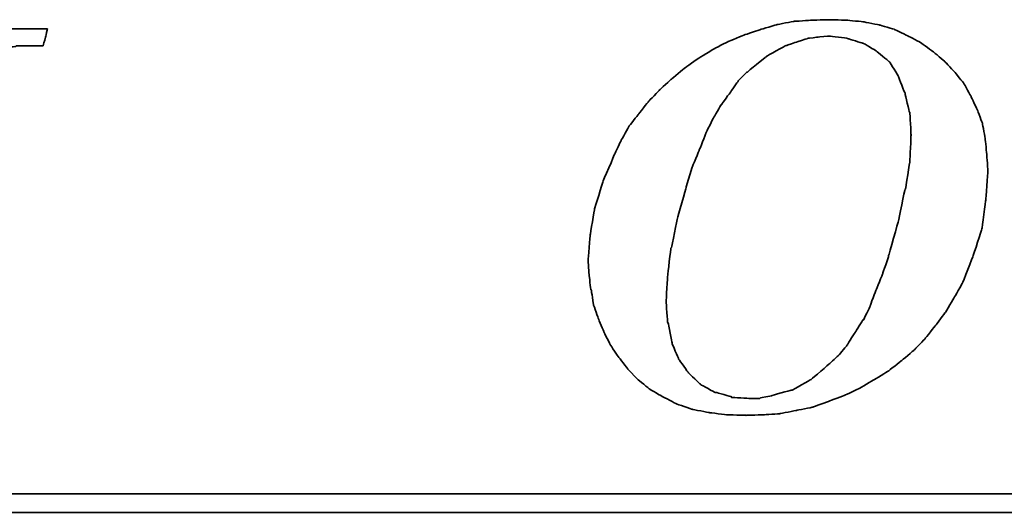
# Model space of a CAD drawing. Header units: millimetres. Extents: x 897 to 1316, y -238 to -85.
# Tile 33 of 50: x 1211 to 1226, y -192 to -184. Entities that reach past the tile are written whole.
import ezdxf

# ---------------------------------------------------------------- set-up
doc = ezdxf.new("R2010")
doc.units = ezdxf.units.MM
doc.layers.add('DIM', color=4, linetype='CONTINUOUS')
doc.layers.add('layer 1', color=7, linetype='CONTINUOUS')

# ---------------------------------------------------------------- blocks, each defined once
blk = doc.blocks.new('TBI MOTION logo(完整正式版)')
at = {"layer": 'layer 1', "color": 22, "lineweight": 35}
for points, knots in [([(-11.34375, -6.98375), (-11.34375, -6.98375), (-10.91375, -7.43875), (-10.91375, -7.43875), (-10.91375, -7.43875), (-10.91375, -7.43875), (-10.38625, -7.87125), (-10.38625, -7.87125), (-10.38625, -7.87125), (-10.38625, -7.87125), (-9.81125, -8.20375), (-9.81125, -8.20375), (-9.81125, -8.20375), (-9.81125, -8.20375), (-9.21125, -8.51875), (-9.21125, -8.51875), (-9.21125, -8.51875), (-9.21125, -8.51875), (-8.51625, -8.75875), (-8.51625, -8.75875), (-8.51625, -8.75875), (-8.51625, -8.75875), (-7.77125, -8.90375), (-7.77125, -8.90375), (-7.77125, -8.90375), (-7.77125, -8.90375), (-6.97875, -8.99875), (-6.97875, -8.99875), (-6.97875, -8.99875), (-6.97875, -8.99875), (-6.14125, -9.02375), (-6.14125, -9.02375), (-6.14125, -9.02375), (-6.14125, -9.02375), (-5.37125, -8.99875), (-5.37125, -8.99875), (-5.37125, -8.99875), (-5.37125, -8.99875), (-4.65375, -8.94875), (-4.65375, -8.94875), (-4.65375, -8.94875), (-4.65375, -8.94875), (-3.93375, -8.80625), (-3.93375, -8.80625), (-3.93375, -8.80625), (-3.93375, -8.80625), (-3.21375, -8.66375), (-3.21375, -8.66375), (-3.21375, -8.66375), (-3.21375, -8.66375), (-2.49375, -8.39875), (-2.49375, -8.39875), (-2.49375, -8.39875), (-2.49375, -8.39875), (-1.79875, -8.13375), (-1.79875, -8.13375), (-1.79875, -8.13375), (-1.79875, -8.13375), (-1.17375, -7.84375), (-1.17375, -7.84375), (-1.17375, -7.84375), (-1.17375, -7.84375), (-0.52375, -7.46375), (-0.52375, -7.46375), (-0.52375, -7.46375), (-0.52375, -7.46375), (0.10124, -7.07875), (0.10124, -7.07875), (0.10124, -7.07875), (0.10124, -7.07875), (0.67625, -6.62375), (0.67625, -6.62375), (0.67625, -6.62375), (0.67625, -6.62375), (1.24874, -6.14375), (1.24874, -6.14375), (1.24874, -6.14375), (1.24874, -6.14375), (1.72874, -5.64125), (1.72874, -5.64125), (1.72874, -5.64125), (1.72874, -5.64125), (2.18624, -5.06375), (2.18624, -5.06375), (2.18624, -5.06375), (2.18624, -5.06375), (2.61625, -4.48874), (2.61625, -4.48874), (2.61625, -4.48874), (2.61625, -4.48874), (3.00125, -3.83874), (3.00125, -3.83874), (3.00125, -3.83874), (3.00125, -3.83874), (3.36124, -3.21374), (3.36124, -3.21374), (3.36124, -3.21374), (3.36124, -3.21374), (3.84374, -1.99125), (3.84374, -1.99125), (3.84374, -1.99125), (3.84374, -1.99125), (4.22625, -0.81875), (4.22625, -0.81875), (4.22625, -0.81875), (4.22625, -0.81875), (4.39125, 0.45624), (4.39125, 0.45624), (4.39125, 0.45624), (4.39125, 0.45624), (4.48874, 1.70124), (4.48874, 1.70124), (4.48874, 1.70124), (4.48874, 1.70124), (4.43874, 2.44625), (4.43874, 2.44625), (4.43874, 2.44625), (4.43874, 2.44625), (4.36874, 3.14125), (4.36874, 3.14125), (4.36874, 3.14125), (4.36874, 3.14125), (4.25125, 3.81125), (4.25125, 3.81125), (4.25125, 3.81125), (4.25125, 3.81125), (4.03124, 4.41125), (4.03124, 4.41125), (4.03124, 4.41125), (4.03124, 4.41125), (3.74374, 5.01125), (3.74374, 5.01125), (3.74374, 5.01125), (3.74374, 5.01125), (3.43124, 5.58875), (3.43124, 5.58875), (3.43124, 5.58875), (3.43124, 5.58875), (3.02625, 6.09125), (3.02625, 6.09125), (3.02625, 6.09125), (3.02625, 6.09125), (2.59374, 6.54875), (2.59374, 6.54875), (2.59374, 6.54875), (2.59374, 6.54875), (2.09124, 6.98125), (2.09124, 6.98125), (2.09124, 6.98125), (2.09124, 6.98125), (1.56124, 7.36625), (1.56124, 7.36625), (1.56124, 7.36625), (1.56124, 7.36625), (0.98624, 7.67625), (0.98624, 7.67625), (0.98624, 7.67625), (0.98624, 7.67625), (0.38624, 7.96375), (0.38624, 7.96375), (0.38624, 7.96375), (0.38624, 7.96375), (-0.25875, 8.15625), (-0.25875, 8.15625), (-0.25875, 8.15625), (-0.25875, 8.15625), (-0.98125, 8.30125), (-0.98125, 8.30125), (-0.98125, 8.30125), (-0.98125, 8.30125), (-1.70124, 8.37125), (-1.70124, 8.37125), (-1.70124, 8.37125), (-1.70124, 8.37125), (-2.49375, 8.39624), (-2.49375, 8.39624), (-2.49375, 8.39624), (-2.49375, 8.39624), (-3.28625, 8.37125), (-3.28625, 8.37125), (-3.28625, 8.37125), (-3.28625, 8.37125), (-4.05125, 8.32125), (-4.05125, 8.32125), (-4.05125, 8.32125), (-4.05125, 8.32125), (-4.77375, 8.18125), (-4.77375, 8.18125), (-4.77375, 8.18125), (-4.77375, 8.18125), (-5.51625, 7.96375), (-5.51625, 7.96375), (-5.51625, 7.96375), (-5.51625, 7.96375), (-6.21125, 7.72625), (-6.21125, 7.72625), (-6.21125, 7.72625), (-6.21125, 7.72625), (-6.92875, 7.43625), (-6.92875, 7.43625), (-6.92875, 7.43625), (-6.92875, 7.43625), (-7.57875, 7.10125), (-7.57875, 7.10125), (-7.57875, 7.10125), (-7.57875, 7.10125), (-8.24875, 6.69125), (-8.24875, 6.69125), (-8.24875, 6.69125), (-8.24875, 6.69125), (-8.84875, 6.26125), (-8.84875, 6.26125), (-8.84875, 6.26125), (-8.84875, 6.26125), (-9.42625, 5.78125), (-9.42625, 5.78125), (-9.42625, 5.78125), (-9.42625, 5.78125), (-9.95375, 5.30125), (-9.95375, 5.30125), (-9.95375, 5.30125), (-9.95375, 5.30125), (-10.43375, 4.79624), (-10.43375, 4.79624), (-10.43375, 4.79624), (-10.43375, 4.79624), (-10.88875, 4.22125), (-10.88875, 4.22125), (-10.88875, 4.22125), (-10.88875, 4.22125), (-11.29875, 3.69375), (-11.29875, 3.69375), (-11.29875, 3.69375), (-11.29875, 3.69375), (-11.63375, 3.09125), (-11.63375, 3.09125), (-11.63375, 3.09125), (-11.63375, 3.09125), (-11.91875, 2.49625), (-11.91875, 2.49625), (-11.91875, 2.49625), (-11.91875, 2.49625), (-12.44875, 1.24625), (-12.44875, 1.24625), (-12.44875, 1.24625), (-12.44875, 1.24625), (-12.80875, 0.06874), (-12.80875, 0.06874), (-12.80875, 0.06874), (-12.80875, 0.06874), (-12.99875, -1.07875), (-12.99875, -1.07875), (-12.99875, -1.07875), (-12.99875, -1.07875), (-13.09375, -2.18375), (-13.09375, -2.18375), (-13.09375, -2.18375), (-13.09375, -2.18375), (-13.04875, -2.85375), (-13.04875, -2.85375), (-13.04875, -2.85375), (-13.04875, -2.85375), (-12.97375, -3.50375), (-12.97375, -3.50375), (-12.97375, -3.50375), (-12.97375, -3.50375), (-12.95375, -3.50375), (-12.95375, -3.50375), (-12.95375, -3.50375), (-12.95375, -3.50375), (-12.85375, -4.17375), (-12.85375, -4.17375), (-12.85375, -4.17375), (-12.85375, -4.17375), (-12.63875, -4.77624), (-12.63875, -4.77624), (-12.63875, -4.77624), (-12.63875, -4.77624), (-12.39875, -5.35125), (-12.39875, -5.35125), (-12.39875, -5.35125), (-12.39875, -5.35125), (-12.11375, -5.92875), (-12.11375, -5.92875), (-12.11375, -5.92875), (-12.11375, -5.92875), (-11.75375, -6.45375), (-11.75375, -6.45375), (-11.75375, -6.45375), (-11.75375, -6.45375), (-11.34375, -6.98375), (-11.34375, -6.98375)], [0, 0, 0, 0, 0.01369863, 0.01369863, 0.01369863, 0.01369864, 0.02739726, 0.02739726, 0.02739726, 0.02739727, 0.04109589, 0.04109589, 0.04109589, 0.0410959, 0.05479452, 0.05479452, 0.05479452, 0.05479453, 0.06849315, 0.06849315, 0.06849315, 0.06849316, 0.08219178, 0.08219178, 0.08219178, 0.08219179, 0.09589041, 0.09589041, 0.09589041, 0.09589042, 0.10958904, 0.10958904, 0.10958904, 0.10958905, 0.12328767, 0.12328767, 0.12328767, 0.12328768, 0.1369863, 0.1369863, 0.1369863, 0.13698631, 0.15068493, 0.15068493, 0.15068493, 0.15068494, 0.16438356, 0.16438356, 0.16438356, 0.16438357, 0.17808219, 0.17808219, 0.17808219, 0.1780822, 0.19178082, 0.19178082, 0.19178082, 0.19178083, 0.20547945, 0.20547945, 0.20547945, 0.20547946, 0.21917808, 0.21917808, 0.21917808, 0.21917809, 0.23287671, 0.23287671, 0.23287671, 0.23287672, 0.24657534, 0.24657534, 0.24657534, 0.24657535, 0.26027397, 0.26027397, 0.26027397, 0.26027398, 0.2739726, 0.2739726, 0.2739726, 0.27397261, 0.28767123, 0.28767123, 0.28767123, 0.28767124, 0.30136986, 0.30136986, 0.30136986, 0.30136987, 0.31506849, 0.31506849, 0.31506849, 0.3150685, 0.32876712, 0.32876712, 0.32876712, 0.32876713, 0.34246575, 0.34246575, 0.34246575, 0.34246576, 0.35616438, 0.35616438, 0.35616438, 0.35616439, 0.36986301, 0.36986301, 0.36986301, 0.36986302, 0.38356164, 0.38356164, 0.38356164, 0.38356165, 0.39726027, 0.39726027, 0.39726027, 0.39726028, 0.4109589, 0.4109589, 0.4109589, 0.41095891, 0.42465753, 0.42465753, 0.42465753, 0.42465754, 0.43835616, 0.43835616, 0.43835616, 0.43835617, 0.45205479, 0.45205479, 0.45205479, 0.4520548, 0.46575342, 0.46575342, 0.46575342, 0.46575343, 0.47945205, 0.47945205, 0.47945205, 0.47945206, 0.49315068, 0.49315068, 0.49315068, 0.49315069, 0.50684932, 0.50684932, 0.50684932, 0.50684933, 0.52054795, 0.52054795, 0.52054795, 0.52054796, 0.53424658, 0.53424658, 0.53424658, 0.53424659, 0.54794521, 0.54794521, 0.54794521, 0.54794522, 0.56164384, 0.56164384, 0.56164384, 0.56164385, 0.57534247, 0.57534247, 0.57534247, 0.57534248, 0.5890411, 0.5890411, 0.5890411, 0.58904111, 0.60273973, 0.60273973, 0.60273973, 0.60273974, 0.61643836, 0.61643836, 0.61643836, 0.61643837, 0.63013699, 0.63013699, 0.63013699, 0.630137, 0.64383562, 0.64383562, 0.64383562, 0.64383563, 0.65753425, 0.65753425, 0.65753425, 0.65753426, 0.67123288, 0.67123288, 0.67123288, 0.67123289, 0.68493151, 0.68493151, 0.68493151, 0.68493152, 0.69863014, 0.69863014, 0.69863014, 0.69863015, 0.71232877, 0.71232877, 0.71232877, 0.71232878, 0.7260274, 0.7260274, 0.7260274, 0.72602741, 0.73972603, 0.73972603, 0.73972603, 0.73972604, 0.75342466, 0.75342466, 0.75342466, 0.75342467, 0.76712329, 0.76712329, 0.76712329, 0.7671233, 0.78082192, 0.78082192, 0.78082192, 0.78082193, 0.79452055, 0.79452055, 0.79452055, 0.79452056, 0.80821918, 0.80821918, 0.80821918, 0.80821919, 0.82191781, 0.82191781, 0.82191781, 0.82191782, 0.83561644, 0.83561644, 0.83561644, 0.83561645, 0.84931507, 0.84931507, 0.84931507, 0.84931508, 0.8630137, 0.8630137, 0.8630137, 0.86301371, 0.87671233, 0.87671233, 0.87671233, 0.87671234, 0.89041096, 0.89041096, 0.89041096, 0.89041097, 0.90410959, 0.90410959, 0.90410959, 0.9041096, 0.91780822, 0.91780822, 0.91780822, 0.91780823, 0.93150685, 0.93150685, 0.93150685, 0.93150686, 0.94520548, 0.94520548, 0.94520548, 0.94520549, 0.95890411, 0.95890411, 0.95890411, 0.95890412, 0.97260274, 0.97260274, 0.97260274, 0.97260275, 0.98630137, 0.98630137, 0.98630137, 0.98630138, 1, 1, 1, 1]), ([(-40.59125, -7.94375), (-40.59125, -7.94375), (-40.97375, -7.94375), (-40.97375, -7.94375), (-40.97375, -7.94375), (-40.97375, -7.94375), (-41.38125, -7.94375), (-41.38125, -7.94375), (-41.38125, -7.94375), (-41.38125, -7.94375), (-41.54875, -7.94375), (-41.54875, -7.94375), (-41.54875, -7.94375), (-41.54875, -7.94375), (-41.59875, -7.94375), (-41.59875, -7.94375), (-41.59875, -7.94375), (-41.59875, -7.94375), (-41.88375, -7.94375), (-41.88375, -7.94375), (-41.88375, -7.94375), (-41.88375, -7.94375), (-41.90875, -7.91875), (-41.90875, -7.91875), (-41.90875, -7.91875), (-41.90875, -7.91875), (-42.19875, -7.87125), (-42.19875, -7.87125), (-42.19875, -7.87125), (-42.19875, -7.87125), (-42.43875, -7.82375), (-42.43875, -7.82375), (-42.43875, -7.82375), (-42.43875, -7.82375), (-42.45875, -7.82375), (-42.45875, -7.82375), (-42.45875, -7.82375), (-42.45875, -7.82375), (-42.48625, -7.82375), (-42.48625, -7.82375), (-42.48625, -7.82375), (-42.48625, -7.82375), (-42.67625, -7.72375), (-42.67625, -7.72375), (-42.67625, -7.72375), (-42.67625, -7.72375), (-42.70125, -7.70375), (-42.70125, -7.70375), (-42.70125, -7.70375), (-42.70125, -7.70375), (-42.72375, -7.67875), (-42.72375, -7.67875), (-42.72375, -7.67875), (-42.72375, -7.67875), (-42.86875, -7.48875), (-42.86875, -7.48875), (-42.86875, -7.48875), (-42.86875, -7.48875), (-42.89375, -7.43875), (-42.89375, -7.43875), (-42.89375, -7.43875), (-42.89375, -7.43875), (-42.91875, -7.38875), (-42.91875, -7.38875), (-42.91875, -7.38875), (-42.91875, -7.38875), (-42.93875, -7.12875), (-42.93875, -7.12875), (-42.93875, -7.12875), (-42.93875, -7.12875), (-42.96375, -7.10375), (-42.96375, -7.10375), (-42.96375, -7.10375), (-42.96375, -7.10375), (-42.96375, -7.05375), (-42.96375, -7.05375), (-42.96375, -7.05375), (-42.96375, -7.05375), (-42.96375, -7.00875), (-42.96375, -7.00875), (-42.96375, -7.00875), (-42.96375, -7.00875), (-42.91875, -6.69625), (-42.91875, -6.69625), (-42.91875, -6.69625), (-42.91875, -6.69625), (-42.91875, -6.62375), (-42.91875, -6.62375), (-42.91875, -6.62375), (-42.91875, -6.62375), (-42.91875, -6.59625), (-42.91875, -6.59625), (-42.91875, -6.59625), (-42.91875, -6.59625), (-42.91875, -6.57375), (-42.91875, -6.57375), (-42.91875, -6.57375), (-42.91875, -6.57375), (-42.91875, -6.52875), (-42.91875, -6.52875), (-42.91875, -6.52875), (-42.91875, -6.52875), (-42.89375, -6.50375), (-42.89375, -6.50375), (-42.89375, -6.50375), (-42.89375, -6.50375), (-42.84375, -6.38375), (-42.84375, -6.38375), (-42.84375, -6.38375), (-42.84375, -6.38375), (-42.84375, -6.35875), (-42.84375, -6.35875), (-42.84375, -6.35875), (-42.84375, -6.35875), (-42.74625, -6.14375), (-42.74625, -6.14375), (-42.74625, -6.14375), (-42.74625, -6.14375), (-42.70125, -5.85375), (-42.70125, -5.85375), (-42.70125, -5.85375), (-42.70125, -5.85375), (-42.60375, -5.47125), (-42.60375, -5.47125), (-42.60375, -5.47125), (-42.60375, -5.47125), (-42.60375, -5.44875), (-42.60375, -5.44875), (-42.60375, -5.44875), (-42.60375, -5.44875), (-42.38875, -4.67875), (-42.38875, -4.67875), (-42.38875, -4.67875), (-42.38875, -4.67875), (-42.36375, -4.65375), (-42.36375, -4.65375), (-42.36375, -4.65375), (-42.36375, -4.65375), (-42.12375, -3.69625), (-42.12375, -3.69625), (-42.12375, -3.69625), (-42.12375, -3.69625), (-42.12375, -3.67374), (-42.12375, -3.67374), (-42.12375, -3.67374), (-42.12375, -3.67374), (-41.78875, -2.59374), (-41.78875, -2.59374), (-41.78875, -2.59374), (-41.78875, -2.59374), (-41.18875, -0.19375), (-41.18875, -0.19375), (-41.18875, -0.19375), (-41.18875, -0.19375), (-40.54375, 2.20624), (-40.54375, 2.20624), (-40.54375, 2.20624), (-40.54375, 2.20624), (-40.25375, 3.30875), (-40.25375, 3.30875), (-40.25375, 3.30875), (-40.25375, 3.30875), (-39.98875, 4.27125), (-39.98875, 4.27125), (-39.98875, 4.27125), (-39.98875, 4.27125), (-39.77375, 5.13125), (-39.77375, 5.13125), (-39.77375, 5.13125), (-39.77375, 5.13125), (-39.67875, 5.47125), (-39.67875, 5.47125), (-39.67875, 5.47125), (-39.67875, 5.47125), (-39.60375, 5.75625), (-39.60375, 5.75625), (-39.60375, 5.75625), (-39.60375, 5.75625), (-39.60375, 5.78125), (-39.60375, 5.78125), (-39.60375, 5.78125), (-39.60375, 5.78125), (-39.50875, 5.97125), (-39.50875, 5.97125), (-39.50875, 5.97125), (-39.50875, 5.97125), (-39.50875, 6.13875), (-39.50875, 6.13875), (-39.50875, 6.13875), (-39.50875, 6.13875), (-39.48625, 6.16625), (-39.48625, 6.16625), (-39.48625, 6.16625), (-39.48625, 6.16625), (-39.46125, 6.28625), (-39.46125, 6.28625), (-39.46125, 6.28625), (-39.46125, 6.28625), (-39.46125, 6.42625), (-39.46125, 6.42625), (-39.46125, 6.42625), (-39.46125, 6.42625), (-39.41375, 6.42625), (-39.41375, 6.42625), (-39.41375, 6.42625), (-39.41375, 6.42625), (-39.29375, 6.69125), (-39.29375, 6.69125), (-39.29375, 6.69125), (-39.29375, 6.69125), (-39.26875, 6.74125), (-39.26875, 6.74125), (-39.26875, 6.74125), (-39.26875, 6.74125), (-39.24375, 6.76625), (-39.24375, 6.76625), (-39.24375, 6.76625), (-39.24375, 6.76625), (-38.98375, 7.00624), (-38.98375, 7.00624), (-38.98375, 7.00624), (-38.98375, 7.00624), (-38.95625, 7.02624), (-38.95625, 7.02624), (-38.95625, 7.02624), (-38.95625, 7.02624), (-38.78875, 7.12624), (-38.78875, 7.12624), (-38.78875, 7.12624), (-38.78875, 7.12624), (-38.76375, 7.12624), (-38.76375, 7.12624), (-38.76375, 7.12624), (-38.76375, 7.12624), (-38.74375, 7.12624), (-38.74375, 7.12624), (-38.74375, 7.12624), (-38.74375, 7.12624), (-38.52875, 7.17125), (-38.52875, 7.17125), (-38.52875, 7.17125), (-38.52875, 7.17125), (-38.52875, 7.19624), (-38.52875, 7.19624), (-38.52875, 7.19624), (-38.52875, 7.19624), (-38.50375, 7.19624), (-38.50375, 7.19624), (-38.50375, 7.19624), (-38.50375, 7.19624), (-38.26125, 7.21875), (-38.26125, 7.21875), (-38.26125, 7.21875), (-38.26125, 7.21875), (-38.23875, 7.24624), (-38.23875, 7.24624), (-38.23875, 7.24624), (-38.23875, 7.24624), (-38.21625, 7.24624), (-38.21625, 7.24624), (-38.21625, 7.24624), (-38.21625, 7.24624), (-38.18875, 7.24624), (-38.18875, 7.24624), (-38.18875, 7.24624), (-38.18875, 7.24624), (-37.90375, 7.24624), (-37.90375, 7.24624), (-37.90375, 7.24624), (-37.90375, 7.24624), (-37.85375, 7.24624), (-37.85375, 7.24624), (-37.85375, 7.24624), (-37.85375, 7.24624), (-37.75875, 7.24624), (-37.75875, 7.24624), (-37.75875, 7.24624), (-37.75875, 7.24624), (-37.42375, 7.24624), (-37.42375, 7.24624), (-37.42375, 7.24624), (-37.42375, 7.24624), (-37.08875, 7.24624), (-37.08875, 7.24624), (-37.08875, 7.24624), (-37.08875, 7.24624), (-37.06375, 7.24624), (-37.06375, 7.24624), (-37.06375, 7.24624), (-37.06375, 7.24624), (-37.06375, 7.26624), (-37.06375, 7.26624), (-37.06375, 7.26624), (-37.06375, 7.26624), (-37.03875, 7.29125), (-37.03875, 7.29125), (-37.03875, 7.29125), (-37.03875, 7.29125), (-37.03875, 7.31625), (-37.03875, 7.31625), (-37.03875, 7.31625), (-37.03875, 7.31625), (-36.94125, 7.67625), (-36.94125, 7.67625), (-36.94125, 7.67625), (-36.94125, 7.67625), (-36.86875, 7.98625), (-36.86875, 7.98625), (-36.86875, 7.98625), (-36.86875, 7.98625), (-36.98875, 7.98625), (-36.98875, 7.98625), (-36.98875, 7.98625), (-36.98875, 7.98625), (-37.42375, 7.98625), (-37.42375, 7.98625), (-37.42375, 7.98625), (-37.42375, 7.98625), (-37.94875, 7.98625), (-37.94875, 7.98625), (-37.94875, 7.98625), (-37.94875, 7.98625), (-38.57375, 7.98625), (-38.57375, 7.98625), (-38.57375, 7.98625), (-38.57375, 7.98625), (-39.29375, 7.98625), (-39.29375, 7.98625), (-39.29375, 7.98625), (-39.29375, 7.98625), (-40.82875, 7.98625), (-40.82875, 7.98625), (-40.82875, 7.98625), (-40.82875, 7.98625), (-42.36375, 7.98625), (-42.36375, 7.98625), (-42.36375, 7.98625), (-42.36375, 7.98625), (-43.08375, 7.98625), (-43.08375, 7.98625), (-43.08375, 7.98625), (-43.08375, 7.98625), (-43.70875, 7.98625), (-43.70875, 7.98625), (-43.70875, 7.98625), (-43.70875, 7.98625), (-44.23375, 7.98625), (-44.23375, 7.98625), (-44.23375, 7.98625), (-44.23375, 7.98625), (-44.66875, 7.98625), (-44.66875, 7.98625), (-44.66875, 7.98625), (-44.66875, 7.98625), (-44.88375, 7.98625), (-44.88375, 7.98625), (-44.88375, 7.98625), (-44.88375, 7.98625), (-44.90875, 7.94125), (-44.90875, 7.94125), (-44.90875, 7.94125), (-44.90875, 7.94125), (-44.90875, 7.91625), (-44.90875, 7.91625), (-44.90875, 7.91625), (-44.90875, 7.91625), (-45.00375, 7.55625), (-45.00375, 7.55625), (-45.00375, 7.55625), (-45.00375, 7.55625), (-45.05375, 7.24624), (-45.05375, 7.24624), (-45.05375, 7.24624), (-45.05375, 7.24624), (-44.61875, 7.24624), (-44.61875, 7.24624), (-44.61875, 7.24624), (-44.61875, 7.24624), (-44.11375, 7.24624), (-44.11375, 7.24624), (-44.11375, 7.24624), (-44.11375, 7.24624), (-43.99375, 7.24624), (-43.99375, 7.24624), (-43.99375, 7.24624), (-43.99375, 7.24624), (-43.94625, 7.24624), (-43.94625, 7.24624), (-43.94625, 7.24624), (-43.94625, 7.24624), (-43.92374, 7.24624), (-43.92374, 7.24624), (-43.92374, 7.24624), (-43.92374, 7.24624), (-43.65875, 7.24624), (-43.65875, 7.24624), (-43.65875, 7.24624), (-43.65875, 7.24624), (-43.63875, 7.21875), (-43.63875, 7.21875), (-43.63875, 7.21875), (-43.63875, 7.21875), (-43.46875, 7.19624), (-43.46875, 7.19624), (-43.46875, 7.19624), (-43.46875, 7.19624), (-43.39875, 7.19624), (-43.39875, 7.19624), (-43.39875, 7.19624), (-43.39875, 7.19624), (-43.37125, 7.17125), (-43.37125, 7.17125), (-43.37125, 7.17125), (-43.37125, 7.17125), (-43.34875, 7.17125), (-43.34875, 7.17125), (-43.34875, 7.17125), (-43.34875, 7.17125), (-43.20375, 7.12624), (-43.20375, 7.12624), (-43.20375, 7.12624), (-43.20375, 7.12624), (-43.05875, 7.07624), (-43.05875, 7.07624), (-43.05875, 7.07624), (-43.05875, 7.07624), (-43.01375, 7.07624), (-43.01375, 7.07624), (-43.01375, 7.07624), (-43.01375, 7.07624), (-42.98875, 7.02624), (-42.98875, 7.02624), (-42.98875, 7.02624), (-42.98875, 7.02624), (-42.79875, 6.86125), (-42.79875, 6.86125), (-42.79875, 6.86125), (-42.79875, 6.86125), (-42.77375, 6.81125), (-42.77375, 6.81125), (-42.77375, 6.81125), (-42.77375, 6.81125), (-42.74625, 6.76625), (-42.74625, 6.76625), (-42.74625, 6.76625), (-42.74625, 6.76625), (-42.72375, 6.47625), (-42.72375, 6.47625), (-42.72375, 6.47625), (-42.72375, 6.47625), (-42.70125, 6.45124), (-42.70125, 6.45124), (-42.70125, 6.45124), (-42.70125, 6.45124), (-42.70125, 6.42625), (-42.70125, 6.42625), (-42.70125, 6.42625), (-42.70125, 6.42625), (-42.72375, 6.40625), (-42.72375, 6.40625), (-42.72375, 6.40625), (-42.72375, 6.40625), (-42.74625, 5.97125), (-42.74625, 5.97125), (-42.74625, 5.97125), (-42.74625, 5.97125), (-42.74625, 5.94625), (-42.74625, 5.94625), (-42.74625, 5.94625), (-42.74625, 5.94625), (-42.74625, 5.92625), (-42.74625, 5.92625), (-42.74625, 5.92625), (-42.74625, 5.92625), (-42.77375, 5.87625), (-42.77375, 5.87625), (-42.77375, 5.87625), (-42.77375, 5.87625), (-42.81875, 5.80625), (-42.81875, 5.80625), (-42.81875, 5.80625), (-42.81875, 5.80625), (-42.86875, 5.63625), (-42.86875, 5.63625), (-42.86875, 5.63625), (-42.86875, 5.63625), (-42.91875, 5.39625), (-42.91875, 5.39625), (-42.91875, 5.39625), (-42.91875, 5.39625), (-42.91875, 5.37124), (-42.91875, 5.37124), (-42.91875, 5.37124), (-42.91875, 5.37124), (-43.01375, 5.10874), (-43.01375, 5.10874), (-43.01375, 5.10874), (-43.01375, 5.10874), (-43.10875, 4.77124), (-43.10875, 4.77124), (-43.10875, 4.77124), (-43.10875, 4.77124), (-43.29875, 3.95625), (-43.29875, 3.95625), (-43.29875, 3.95625), (-43.29875, 3.95625), (-43.58875, 2.95125), (-43.58875, 2.95125), (-43.58875, 2.95125), (-43.58875, 2.95125), (-43.87375, 1.87125), (-43.87375, 1.87125), (-43.87375, 1.87125), (-43.87375, 1.87125), (-44.52625, -0.50374), (-44.52625, -0.50374), (-44.52625, -0.50374), (-44.52625, -0.50374), (-45.14875, -2.85375), (-45.14875, -2.85375), (-45.14875, -2.85375), (-45.14875, -2.85375), (-45.43375, -3.95875), (-45.43375, -3.95875), (-45.43375, -3.95875), (-45.43375, -3.95875), (-45.69875, -4.96875), (-45.69875, -4.96875), (-45.69875, -4.96875), (-45.69875, -4.96875), (-45.91375, -5.78375), (-45.91375, -5.78375), (-45.91375, -5.78375), (-45.91375, -5.78375), (-46.01375, -6.11875), (-46.01375, -6.11875), (-46.01375, -6.11875), (-46.01375, -6.11875), (-46.01375, -6.14375), (-46.01375, -6.14375), (-46.01375, -6.14375), (-46.01375, -6.14375), (-46.10875, -6.40875), (-46.10875, -6.40875), (-46.10875, -6.40875), (-46.10875, -6.40875), (-46.15375, -6.64875), (-46.15375, -6.64875), (-46.15375, -6.64875), (-46.15375, -6.64875), (-46.20375, -6.83875), (-46.20375, -6.83875), (-46.20375, -6.83875), (-46.20375, -6.83875), (-46.22875, -6.93375), (-46.22875, -6.93375), (-46.22875, -6.93375), (-46.22875, -6.93375), (-46.22875, -7.07875), (-46.22875, -7.07875), (-46.22875, -7.07875), (-46.22875, -7.07875), (-46.27375, -7.07875), (-46.27375, -7.07875), (-46.27375, -7.07875), (-46.27375, -7.07875), (-46.39375, -7.34375), (-46.39375, -7.34375), (-46.39375, -7.34375), (-46.39375, -7.34375), (-46.39375, -7.36875), (-46.39375, -7.36875), (-46.39375, -7.36875), (-46.39375, -7.36875), (-46.42125, -7.38875), (-46.42125, -7.38875), (-46.42125, -7.38875), (-46.42125, -7.38875), (-46.68375, -7.67875), (-46.68375, -7.67875), (-46.68375, -7.67875), (-46.68375, -7.67875), (-46.70875, -7.70375), (-46.70875, -7.70375), (-46.70875, -7.70375), (-46.70875, -7.70375), (-46.75375, -7.72375), (-46.75375, -7.72375), (-46.75375, -7.72375), (-46.75375, -7.72375), (-47.08875, -7.87125), (-47.08875, -7.87125), (-47.08875, -7.87125), (-47.08875, -7.87125), (-47.11625, -7.87125), (-47.11625, -7.87125), (-47.11625, -7.87125), (-47.11625, -7.87125), (-47.13875, -7.89375), (-47.13875, -7.89375), (-47.13875, -7.89375), (-47.13875, -7.89375), (-47.56875, -7.91875), (-47.56875, -7.91875), (-47.56875, -7.91875), (-47.56875, -7.91875), (-47.59625, -7.94375), (-47.59625, -7.94375), (-47.59625, -7.94375), (-47.59625, -7.94375), (-47.64375, -7.94375), (-47.64375, -7.94375), (-47.64375, -7.94375), (-47.64375, -7.94375), (-47.73625, -7.94375), (-47.73625, -7.94375), (-47.73625, -7.94375), (-47.73625, -7.94375), (-48.07375, -7.94375), (-48.07375, -7.94375), (-48.07375, -7.94375), (-48.07375, -7.94375), (-48.36125, -7.94375), (-48.36125, -7.94375), (-48.36125, -7.94375), (-48.36125, -7.94375), (-48.36125, -7.96625), (-48.36125, -7.96625), (-48.36125, -7.96625), (-48.36125, -7.96625), (-48.36125, -7.99125), (-48.36125, -7.99125), (-48.36125, -7.99125), (-48.36125, -7.99125), (-48.38875, -8.01375), (-48.38875, -8.01375), (-48.38875, -8.01375), (-48.38875, -8.01375), (-48.50875, -8.34875), (-48.50875, -8.34875), (-48.50875, -8.34875), (-48.50875, -8.34875), (-48.55375, -8.68625), (-48.55375, -8.68625), (-48.55375, -8.68625), (-48.55375, -8.68625), (-48.45875, -8.68625), (-48.45875, -8.68625), (-48.45875, -8.68625), (-48.45875, -8.68625), (-48.07375, -8.68625), (-48.07375, -8.68625), (-48.07375, -8.68625), (-48.07375, -8.68625), (-47.52375, -8.68625), (-47.52375, -8.68625), (-47.52375, -8.68625), (-47.52375, -8.68625), (-46.92375, -8.68625), (-46.92375, -8.68625), (-46.92375, -8.68625), (-46.92375, -8.68625), (-46.25375, -8.68625), (-46.25375, -8.68625), (-46.25375, -8.68625), (-46.25375, -8.68625), (-46.20375, -8.68625), (-46.20375, -8.68625), (-46.20375, -8.68625), (-46.20375, -8.68625), (-44.71375, -8.68625), (-44.71375, -8.68625), (-44.71375, -8.68625), (-44.71375, -8.68625), (-43.22875, -8.68625), (-43.22875, -8.68625), (-43.22875, -8.68625), (-43.22875, -8.68625), (-42.55875, -8.68625), (-42.55875, -8.68625), (-42.55875, -8.68625), (-42.55875, -8.68625), (-42.50875, -8.68625), (-42.50875, -8.68625), (-42.50875, -8.68625), (-42.50875, -8.68625), (-41.93375, -8.68625), (-41.93375, -8.68625), (-41.93375, -8.68625), (-41.93375, -8.68625), (-41.38125, -8.68625), (-41.38125, -8.68625), (-41.38125, -8.68625), (-41.38125, -8.68625), (-40.97375, -8.68625), (-40.97375, -8.68625), (-40.97375, -8.68625), (-40.97375, -8.68625), (-40.78125, -8.68625), (-40.78125, -8.68625), (-40.78125, -8.68625), (-40.78125, -8.68625), (-40.78125, -8.63875), (-40.78125, -8.63875), (-40.78125, -8.63875), (-40.78125, -8.63875), (-40.75875, -8.63875), (-40.75875, -8.63875), (-40.75875, -8.63875), (-40.75875, -8.63875), (-40.66375, -8.27875), (-40.66375, -8.27875), (-40.66375, -8.27875), (-40.66375, -8.27875), (-40.59125, -7.94375), (-40.59125, -7.94375)], [0, 0, 0, 0, 0.00558659, 0.00558659, 0.00558659, 0.0055866, 0.01117318, 0.01117318, 0.01117318, 0.01117319, 0.01675978, 0.01675978, 0.01675978, 0.01675979, 0.02234637, 0.02234637, 0.02234637, 0.02234638, 0.02793296, 0.02793296, 0.02793296, 0.02793297, 0.03351955, 0.03351955, 0.03351955, 0.03351956, 0.03910615, 0.03910615, 0.03910615, 0.03910616, 0.04469274, 0.04469274, 0.04469274, 0.04469275, 0.05027933, 0.05027933, 0.05027933, 0.05027934, 0.05586592, 0.05586592, 0.05586592, 0.05586593, 0.06145251, 0.06145251, 0.06145251, 0.06145252, 0.06703911, 0.06703911, 0.06703911, 0.06703912, 0.0726257, 0.0726257, 0.0726257, 0.07262571, 0.07821229, 0.07821229, 0.07821229, 0.0782123, 0.08379888, 0.08379888, 0.08379888, 0.08379889, 0.08938547, 0.08938547, 0.08938547, 0.08938548, 0.09497207, 0.09497207, 0.09497207, 0.09497208, 0.10055866, 0.10055866, 0.10055866, 0.10055867, 0.10614525, 0.10614525, 0.10614525, 0.10614526, 0.11173184, 0.11173184, 0.11173184, 0.11173185, 0.11731844, 0.11731844, 0.11731844, 0.11731845, 0.12290503, 0.12290503, 0.12290503, 0.12290504, 0.12849162, 0.12849162, 0.12849162, 0.12849163, 0.13407821, 0.13407821, 0.13407821, 0.13407822, 0.1396648, 0.1396648, 0.1396648, 0.13966481, 0.1452514, 0.1452514, 0.1452514, 0.14525141, 0.15083799, 0.15083799, 0.15083799, 0.150838, 0.15642458, 0.15642458, 0.15642458, 0.15642459, 0.16201117, 0.16201117, 0.16201117, 0.16201118, 0.16759777, 0.16759777, 0.16759777, 0.16759778, 0.17318436, 0.17318436, 0.17318436, 0.17318437, 0.17877095, 0.17877095, 0.17877095, 0.17877096, 0.18435754, 0.18435754, 0.18435754, 0.18435755, 0.18994413, 0.18994413, 0.18994413, 0.18994414, 0.19553073, 0.19553073, 0.19553073, 0.19553074, 0.20111732, 0.20111732, 0.20111732, 0.20111733, 0.20670391, 0.20670391, 0.20670391, 0.20670392, 0.2122905, 0.2122905, 0.2122905, 0.21229051, 0.21787709, 0.21787709, 0.21787709, 0.2178771, 0.22346369, 0.22346369, 0.22346369, 0.2234637, 0.22905028, 0.22905028, 0.22905028, 0.22905029, 0.23463687, 0.23463687, 0.23463687, 0.23463688, 0.24022346, 0.24022346, 0.24022346, 0.24022347, 0.24581006, 0.24581006, 0.24581006, 0.24581007, 0.25139665, 0.25139665, 0.25139665, 0.25139666, 0.25698324, 0.25698324, 0.25698324, 0.25698325, 0.26256983, 0.26256983, 0.26256983, 0.26256984, 0.26815642, 0.26815642, 0.26815642, 0.26815643, 0.27374302, 0.27374302, 0.27374302, 0.27374303, 0.27932961, 0.27932961, 0.27932961, 0.27932962, 0.2849162, 0.2849162, 0.2849162, 0.28491621, 0.29050279, 0.29050279, 0.29050279, 0.2905028, 0.29608939, 0.29608939, 0.29608939, 0.2960894, 0.30167598, 0.30167598, 0.30167598, 0.30167599, 0.30726257, 0.30726257, 0.30726257, 0.30726258, 0.31284916, 0.31284916, 0.31284916, 0.31284917, 0.31843575, 0.31843575, 0.31843575, 0.31843576, 0.32402235, 0.32402235, 0.32402235, 0.32402236, 0.32960894, 0.32960894, 0.32960894, 0.32960895, 0.33519553, 0.33519553, 0.33519553, 0.33519554, 0.34078212, 0.34078212, 0.34078212, 0.34078213, 0.34636872, 0.34636872, 0.34636872, 0.34636873, 0.35195531, 0.35195531, 0.35195531, 0.35195532, 0.3575419, 0.3575419, 0.3575419, 0.35754191, 0.36312849, 0.36312849, 0.36312849, 0.3631285, 0.36871508, 0.36871508, 0.36871508, 0.36871509, 0.37430168, 0.37430168, 0.37430168, 0.37430169, 0.37988827, 0.37988827, 0.37988827, 0.37988828, 0.38547486, 0.38547486, 0.38547486, 0.38547487, 0.39106145, 0.39106145, 0.39106145, 0.39106146, 0.39664804, 0.39664804, 0.39664804, 0.39664805, 0.40223464, 0.40223464, 0.40223464, 0.40223465, 0.40782123, 0.40782123, 0.40782123, 0.40782124, 0.41340782, 0.41340782, 0.41340782, 0.41340783, 0.41899441, 0.41899441, 0.41899441, 0.41899442, 0.42458101, 0.42458101, 0.42458101, 0.42458102, 0.4301676, 0.4301676, 0.4301676, 0.43016761, 0.43575419, 0.43575419, 0.43575419, 0.4357542, 0.44134078, 0.44134078, 0.44134078, 0.44134079, 0.44692737, 0.44692737, 0.44692737, 0.44692738, 0.45251397, 0.45251397, 0.45251397, 0.45251398, 0.45810056, 0.45810056, 0.45810056, 0.45810057, 0.46368715, 0.46368715, 0.46368715, 0.46368716, 0.46927374, 0.46927374, 0.46927374, 0.46927375, 0.47486034, 0.47486034, 0.47486034, 0.47486035, 0.48044693, 0.48044693, 0.48044693, 0.48044694, 0.48603352, 0.48603352, 0.48603352, 0.48603353, 0.49162011, 0.49162011, 0.49162011, 0.49162012, 0.4972067, 0.4972067, 0.4972067, 0.49720671, 0.5027933, 0.5027933, 0.5027933, 0.50279331, 0.50837989, 0.50837989, 0.50837989, 0.5083799, 0.51396648, 0.51396648, 0.51396648, 0.51396649, 0.51955307, 0.51955307, 0.51955307, 0.51955308, 0.52513966, 0.52513966, 0.52513966, 0.52513967, 0.53072626, 0.53072626, 0.53072626, 0.53072627, 0.53631285, 0.53631285, 0.53631285, 0.53631286, 0.54189944, 0.54189944, 0.54189944, 0.54189945, 0.54748603, 0.54748603, 0.54748603, 0.54748604, 0.55307263, 0.55307263, 0.55307263, 0.55307264, 0.55865922, 0.55865922, 0.55865922, 0.55865923, 0.56424581, 0.56424581, 0.56424581, 0.56424582, 0.5698324, 0.5698324, 0.5698324, 0.56983241, 0.57541899, 0.57541899, 0.57541899, 0.575419, 0.58100559, 0.58100559, 0.58100559, 0.5810056, 0.58659218, 0.58659218, 0.58659218, 0.58659219, 0.59217877, 0.59217877, 0.59217877, 0.59217878, 0.59776536, 0.59776536, 0.59776536, 0.59776537, 0.60335196, 0.60335196, 0.60335196, 0.60335197, 0.60893855, 0.60893855, 0.60893855, 0.60893856, 0.61452514, 0.61452514, 0.61452514, 0.61452515, 0.62011173, 0.62011173, 0.62011173, 0.62011174, 0.62569832, 0.62569832, 0.62569832, 0.62569833, 0.63128492, 0.63128492, 0.63128492, 0.63128493, 0.63687151, 0.63687151, 0.63687151, 0.63687152, 0.6424581, 0.6424581, 0.6424581, 0.64245811, 0.64804469, 0.64804469, 0.64804469, 0.6480447, 0.65363128, 0.65363128, 0.65363128, 0.65363129, 0.65921788, 0.65921788, 0.65921788, 0.65921789, 0.66480447, 0.66480447, 0.66480447, 0.66480448, 0.67039106, 0.67039106, 0.67039106, 0.67039107, 0.67597765, 0.67597765, 0.67597765, 0.67597766, 0.68156425, 0.68156425, 0.68156425, 0.68156426, 0.68715084, 0.68715084, 0.68715084, 0.68715085, 0.69273743, 0.69273743, 0.69273743, 0.69273744, 0.69832402, 0.69832402, 0.69832402, 0.69832403, 0.70391061, 0.70391061, 0.70391061, 0.70391062, 0.70949721, 0.70949721, 0.70949721, 0.70949722, 0.7150838, 0.7150838, 0.7150838, 0.71508381, 0.72067039, 0.72067039, 0.72067039, 0.7206704, 0.72625698, 0.72625698, 0.72625698, 0.72625699, 0.73184358, 0.73184358, 0.73184358, 0.73184359, 0.73743017, 0.73743017, 0.73743017, 0.73743018, 0.74301676, 0.74301676, 0.74301676, 0.74301677, 0.74860335, 0.74860335, 0.74860335, 0.74860336, 0.75418994, 0.75418994, 0.75418994, 0.75418995, 0.75977654, 0.75977654, 0.75977654, 0.75977655, 0.76536313, 0.76536313, 0.76536313, 0.76536314, 0.77094972, 0.77094972, 0.77094972, 0.77094973, 0.77653631, 0.77653631, 0.77653631, 0.77653632, 0.78212291, 0.78212291, 0.78212291, 0.78212292, 0.7877095, 0.7877095, 0.7877095, 0.78770951, 0.79329609, 0.79329609, 0.79329609, 0.7932961, 0.79888268, 0.79888268, 0.79888268, 0.79888269, 0.80446927, 0.80446927, 0.80446927, 0.80446928, 0.81005587, 0.81005587, 0.81005587, 0.81005588, 0.81564246, 0.81564246, 0.81564246, 0.81564247, 0.82122905, 0.82122905, 0.82122905, 0.82122906, 0.82681564, 0.82681564, 0.82681564, 0.82681565, 0.83240223, 0.83240223, 0.83240223, 0.83240224, 0.83798883, 0.83798883, 0.83798883, 0.83798884, 0.84357542, 0.84357542, 0.84357542, 0.84357543, 0.84916201, 0.84916201, 0.84916201, 0.84916202, 0.8547486, 0.8547486, 0.8547486, 0.85474861, 0.8603352, 0.8603352, 0.8603352, 0.86033521, 0.86592179, 0.86592179, 0.86592179, 0.8659218, 0.87150838, 0.87150838, 0.87150838, 0.87150839, 0.87709497, 0.87709497, 0.87709497, 0.87709498, 0.88268156, 0.88268156, 0.88268156, 0.88268157, 0.88826816, 0.88826816, 0.88826816, 0.88826817, 0.89385475, 0.89385475, 0.89385475, 0.89385476, 0.89944134, 0.89944134, 0.89944134, 0.89944135, 0.90502793, 0.90502793, 0.90502793, 0.90502794, 0.91061453, 0.91061453, 0.91061453, 0.91061454, 0.91620112, 0.91620112, 0.91620112, 0.91620113, 0.92178771, 0.92178771, 0.92178771, 0.92178772, 0.9273743, 0.9273743, 0.9273743, 0.92737431, 0.93296089, 0.93296089, 0.93296089, 0.9329609, 0.93854749, 0.93854749, 0.93854749, 0.9385475, 0.94413408, 0.94413408, 0.94413408, 0.94413409, 0.94972067, 0.94972067, 0.94972067, 0.94972068, 0.95530726, 0.95530726, 0.95530726, 0.95530727, 0.96089385, 0.96089385, 0.96089385, 0.96089386, 0.96648045, 0.96648045, 0.96648045, 0.96648046, 0.97206704, 0.97206704, 0.97206704, 0.97206705, 0.97765363, 0.97765363, 0.97765363, 0.97765364, 0.98324022, 0.98324022, 0.98324022, 0.98324023, 0.98882682, 0.98882682, 0.98882682, 0.98882683, 0.99441341, 0.99441341, 0.99441341, 0.99441342, 1, 1, 1, 1]), ([(-8.77875, 1.03124), (-8.77875, 1.03124), (-8.51625, 1.89625), (-8.51625, 1.89625), (-8.51625, 1.89625), (-8.51625, 1.89625), (-8.20375, 2.66375), (-8.20375, 2.66375), (-8.20375, 2.66375), (-8.20375, 2.66375), (-7.91625, 3.38125), (-7.91625, 3.38125), (-7.91625, 3.38125), (-7.91625, 3.38125), (-7.91625, 3.40624), (-7.91625, 3.40624), (-7.91625, 3.40624), (-7.91625, 3.40624), (-7.57875, 4.07624), (-7.57875, 4.07624), (-7.57875, 4.07624), (-7.57875, 4.07624), (-7.24375, 4.65125), (-7.24375, 4.65125), (-7.24375, 4.65125), (-7.24375, 4.65125), (-7.21875, 4.65125), (-7.21875, 4.65125), (-7.21875, 4.65125), (-7.21875, 4.65125), (-7.21875, 4.67624), (-7.21875, 4.67624), (-7.21875, 4.67624), (-7.21875, 4.67624), (-6.83625, 5.20375), (-6.83625, 5.20375), (-6.83625, 5.20375), (-6.83625, 5.20375), (-6.49875, 5.68625), (-6.49875, 5.68625), (-6.49875, 5.68625), (-6.49875, 5.68625), (-6.49875, 5.70625), (-6.49875, 5.70625), (-6.49875, 5.70625), (-6.49875, 5.70625), (-6.11625, 6.09125), (-6.11625, 6.09125), (-6.11625, 6.09125), (-6.11625, 6.09125), (-6.09125, 6.09125), (-6.09125, 6.09125), (-6.09125, 6.09125), (-6.09125, 6.09125), (-5.27375, 6.76625), (-5.27375, 6.76625), (-5.27375, 6.76625), (-5.27375, 6.76625), (-5.24875, 6.76625), (-5.24875, 6.76625), (-5.24875, 6.76625), (-5.24875, 6.76625), (-5.24875, 6.78625), (-5.24875, 6.78625), (-5.24875, 6.78625), (-5.24875, 6.78625), (-4.38875, 7.26624), (-4.38875, 7.26624), (-4.38875, 7.26624), (-4.38875, 7.26624), (-4.36125, 7.26624), (-4.36125, 7.26624), (-4.36125, 7.26624), (-4.36125, 7.26624), (-3.93375, 7.41125), (-3.93375, 7.41125), (-3.93375, 7.41125), (-3.93375, 7.41125), (-3.47375, 7.55625), (-3.47375, 7.55625), (-3.47375, 7.55625), (-3.47375, 7.55625), (-3.45375, 7.55625), (-3.45375, 7.55625), (-3.45375, 7.55625), (-3.45375, 7.55625), (-3.42875, 7.58124), (-3.42875, 7.58124), (-3.42875, 7.58124), (-3.42875, 7.58124), (-2.97375, 7.62625), (-2.97375, 7.62625), (-2.97375, 7.62625), (-2.97375, 7.62625), (-2.49375, 7.67625), (-2.49375, 7.67625), (-2.49375, 7.67625), (-2.49375, 7.67625), (-2.46875, 7.67625), (-2.46875, 7.67625), (-2.46875, 7.67625), (-2.46875, 7.67625), (-1.70124, 7.58124), (-1.70124, 7.58124), (-1.70124, 7.58124), (-1.70124, 7.58124), (-1.67875, 7.55625), (-1.67875, 7.55625), (-1.67875, 7.55625), (-1.67875, 7.55625), (-1.65375, 7.55625), (-1.65375, 7.55625), (-1.65375, 7.55625), (-1.65375, 7.55625), (-1.03125, 7.36625), (-1.03125, 7.36625), (-1.03125, 7.36625), (-1.03125, 7.36625), (-1.00625, 7.36625), (-1.00625, 7.36625), (-1.00625, 7.36625), (-1.00625, 7.36625), (-0.43124, 7.02624), (-0.43124, 7.02624), (-0.43124, 7.02624), (-0.43124, 7.02624), (-0.40625, 7.00624), (-0.40625, 7.00624), (-0.40625, 7.00624), (-0.40625, 7.00624), (0.12124, 6.57124), (0.12124, 6.57124), (0.12124, 6.57124), (0.12124, 6.57124), (0.14624, 6.54875), (0.14624, 6.54875), (0.14624, 6.54875), (0.14624, 6.54875), (0.17124, 6.52375), (0.17124, 6.52375), (0.17124, 6.52375), (0.17124, 6.52375), (0.55625, 5.89875), (0.55625, 5.89875), (0.55625, 5.89875), (0.55625, 5.89875), (0.55625, 5.87625), (0.55625, 5.87625), (0.55625, 5.87625), (0.55625, 5.87625), (0.84124, 5.15625), (0.84124, 5.15625), (0.84124, 5.15625), (0.84124, 5.15625), (0.84124, 5.13125), (0.84124, 5.13125), (0.84124, 5.13125), (0.84124, 5.13125), (1.03624, 4.31875), (1.03624, 4.31875), (1.03624, 4.31875), (1.03624, 4.31875), (1.05624, 4.31875), (1.05624, 4.31875), (1.05624, 4.31875), (1.05624, 4.31875), (1.05624, 4.29125), (1.05624, 4.29125), (1.05624, 4.29125), (1.05624, 4.29125), (1.10625, 3.33125), (1.10625, 3.33125), (1.10625, 3.33125), (1.10625, 3.33125), (1.10625, 3.30875), (1.10625, 3.30875), (1.10625, 3.30875), (1.10625, 3.30875), (1.05624, 2.20624), (1.05624, 2.20624), (1.05624, 2.20624), (1.05624, 2.20624), (1.05624, 2.18124), (1.05624, 2.18124), (1.05624, 2.18124), (1.05624, 2.18124), (0.86624, 0.93624), (0.86624, 0.93624), (0.86624, 0.93624), (0.86624, 0.93624), (0.84124, 0.93624), (0.84124, 0.93624), (0.84124, 0.93624), (0.84124, 0.93624), (0.55625, -0.45874), (0.55625, -0.45874), (0.55625, -0.45874), (0.55625, -0.45874), (0.12124, -1.99125), (0.12124, -1.99125), (0.12124, -1.99125), (0.12124, -1.99125), (0.12124, -2.01874), (0.12124, -2.01874), (0.12124, -2.01874), (0.12124, -2.01874), (-0.13874, -2.78375), (-0.13874, -2.78375), (-0.13874, -2.78375), (-0.13874, -2.78375), (-0.43124, -3.50375), (-0.43124, -3.50375), (-0.43124, -3.50375), (-0.43124, -3.50375), (-0.69375, -4.19875), (-0.69375, -4.19875), (-0.69375, -4.19875), (-0.69375, -4.19875), (-0.69375, -4.22375), (-0.69375, -4.22375), (-0.69375, -4.22375), (-0.69375, -4.22375), (-0.98125, -4.82374), (-0.98125, -4.82374), (-0.98125, -4.82374), (-0.98125, -4.82374), (-1.00625, -4.82374), (-1.00625, -4.82374), (-1.00625, -4.82374), (-1.00625, -4.82374), (-1.33875, -5.35125), (-1.33875, -5.35125), (-1.33875, -5.35125), (-1.33875, -5.35125), (-1.67875, -5.87875), (-1.67875, -5.87875), (-1.67875, -5.87875), (-1.67875, -5.87875), (-1.67875, -5.90375), (-1.67875, -5.90375), (-1.67875, -5.90375), (-1.67875, -5.90375), (-2.05875, -6.35875), (-2.05875, -6.35875), (-2.05875, -6.35875), (-2.05875, -6.35875), (-2.08375, -6.38375), (-2.08375, -6.38375), (-2.08375, -6.38375), (-2.08375, -6.38375), (-2.46875, -6.74375), (-2.46875, -6.74375), (-2.46875, -6.74375), (-2.46875, -6.74375), (-3.25875, -7.41625), (-3.25875, -7.41625), (-3.25875, -7.41625), (-3.25875, -7.41625), (-3.28625, -7.43875), (-3.28625, -7.43875), (-3.28625, -7.43875), (-3.28625, -7.43875), (-4.12375, -7.91875), (-4.12375, -7.91875), (-4.12375, -7.91875), (-4.12375, -7.91875), (-4.14875, -7.91875), (-4.14875, -7.91875), (-4.14875, -7.91875), (-4.14875, -7.91875), (-4.17125, -7.91875), (-4.17125, -7.91875), (-4.17125, -7.91875), (-4.17125, -7.91875), (-5.03375, -8.15875), (-5.03375, -8.15875), (-5.03375, -8.15875), (-5.03375, -8.15875), (-5.51625, -8.25625), (-5.51625, -8.25625), (-5.51625, -8.25625), (-5.51625, -8.25625), (-5.54125, -8.27875), (-5.54125, -8.27875), (-5.54125, -8.27875), (-5.54125, -8.27875), (-5.56375, -8.27875), (-5.56375, -8.27875), (-5.56375, -8.27875), (-5.56375, -8.27875), (-5.99625, -8.27875), (-5.99625, -8.27875), (-5.99625, -8.27875), (-5.99625, -8.27875), (-6.76375, -8.23125), (-6.76375, -8.23125), (-6.76375, -8.23125), (-6.76375, -8.23125), (-6.78875, -8.23125), (-6.78875, -8.23125), (-6.78875, -8.23125), (-6.78875, -8.23125), (-6.78875, -8.20375), (-6.78875, -8.20375), (-6.78875, -8.20375), (-6.78875, -8.20375), (-7.45875, -8.01375), (-7.45875, -8.01375), (-7.45875, -8.01375), (-7.45875, -8.01375), (-7.48375, -8.01375), (-7.48375, -8.01375), (-7.48375, -8.01375), (-7.48375, -8.01375), (-7.50875, -8.01375), (-7.50875, -8.01375), (-7.50875, -8.01375), (-7.50875, -8.01375), (-8.13125, -7.67875), (-8.13125, -7.67875), (-8.13125, -7.67875), (-8.13125, -7.67875), (-8.15625, -7.65375), (-8.15625, -7.65375), (-8.15625, -7.65375), (-8.15625, -7.65375), (-8.65875, -7.17375), (-8.65875, -7.17375), (-8.65875, -7.17375), (-8.65875, -7.17375), (-8.68375, -7.14875), (-8.68375, -7.14875), (-8.68375, -7.14875), (-8.68375, -7.14875), (-9.08875, -6.57375), (-9.08875, -6.57375), (-9.08875, -6.57375), (-9.08875, -6.57375), (-9.11375, -6.54875), (-9.11375, -6.54875), (-9.11375, -6.54875), (-9.11375, -6.54875), (-9.11375, -6.52875), (-9.11375, -6.52875), (-9.11375, -6.52875), (-9.11375, -6.52875), (-9.40375, -5.85375), (-9.40375, -5.85375), (-9.40375, -5.85375), (-9.40375, -5.85375), (-9.40375, -5.82875), (-9.40375, -5.82875), (-9.40375, -5.82875), (-9.40375, -5.82875), (-9.56875, -4.96875), (-9.56875, -4.96875), (-9.56875, -4.96875), (-9.56875, -4.96875), (-9.59375, -4.94375), (-9.59375, -4.94375), (-9.59375, -4.94375), (-9.59375, -4.94375), (-9.66375, -4.03375), (-9.66375, -4.03375), (-9.66375, -4.03375), (-9.66375, -4.03375), (-9.66375, -4.00875), (-9.66375, -4.00875), (-9.66375, -4.00875), (-9.66375, -4.00875), (-9.59375, -2.85375), (-9.59375, -2.85375), (-9.59375, -2.85375), (-9.59375, -2.85375), (-9.45125, -1.65875), (-9.45125, -1.65875), (-9.45125, -1.65875), (-9.45125, -1.65875), (-9.42625, -1.63375), (-9.42625, -1.63375), (-9.42625, -1.63375), (-9.42625, -1.63375), (-9.16125, -0.33875), (-9.16125, -0.33875), (-9.16125, -0.33875), (-9.16125, -0.33875), (-8.77875, 1.00624), (-8.77875, 1.00624), (-8.77875, 1.00624), (-8.77875, 1.00624), (-8.77875, 1.03124), (-8.77875, 1.03124)], [0, 0, 0, 0, 0.01020408, 0.01020408, 0.01020408, 0.01020409, 0.02040816, 0.02040816, 0.02040816, 0.02040817, 0.03061224, 0.03061224, 0.03061224, 0.03061225, 0.04081633, 0.04081633, 0.04081633, 0.04081634, 0.05102041, 0.05102041, 0.05102041, 0.05102042, 0.06122449, 0.06122449, 0.06122449, 0.0612245, 0.07142857, 0.07142857, 0.07142857, 0.07142858, 0.08163265, 0.08163265, 0.08163265, 0.08163266, 0.09183673, 0.09183673, 0.09183673, 0.09183674, 0.10204082, 0.10204082, 0.10204082, 0.10204083, 0.1122449, 0.1122449, 0.1122449, 0.11224491, 0.12244898, 0.12244898, 0.12244898, 0.12244899, 0.13265306, 0.13265306, 0.13265306, 0.13265307, 0.14285714, 0.14285714, 0.14285714, 0.14285715, 0.15306122, 0.15306122, 0.15306122, 0.15306123, 0.16326531, 0.16326531, 0.16326531, 0.16326532, 0.17346939, 0.17346939, 0.17346939, 0.1734694, 0.18367347, 0.18367347, 0.18367347, 0.18367348, 0.19387755, 0.19387755, 0.19387755, 0.19387756, 0.20408163, 0.20408163, 0.20408163, 0.20408164, 0.21428571, 0.21428571, 0.21428571, 0.21428572, 0.2244898, 0.2244898, 0.2244898, 0.22448981, 0.23469388, 0.23469388, 0.23469388, 0.23469389, 0.24489796, 0.24489796, 0.24489796, 0.24489797, 0.25510204, 0.25510204, 0.25510204, 0.25510205, 0.26530612, 0.26530612, 0.26530612, 0.26530613, 0.2755102, 0.2755102, 0.2755102, 0.27551021, 0.28571429, 0.28571429, 0.28571429, 0.2857143, 0.29591837, 0.29591837, 0.29591837, 0.29591838, 0.30612245, 0.30612245, 0.30612245, 0.30612246, 0.31632653, 0.31632653, 0.31632653, 0.31632654, 0.32653061, 0.32653061, 0.32653061, 0.32653062, 0.33673469, 0.33673469, 0.33673469, 0.3367347, 0.34693878, 0.34693878, 0.34693878, 0.34693879, 0.35714286, 0.35714286, 0.35714286, 0.35714287, 0.36734694, 0.36734694, 0.36734694, 0.36734695, 0.37755102, 0.37755102, 0.37755102, 0.37755103, 0.3877551, 0.3877551, 0.3877551, 0.38775511, 0.39795918, 0.39795918, 0.39795918, 0.39795919, 0.40816327, 0.40816327, 0.40816327, 0.40816328, 0.41836735, 0.41836735, 0.41836735, 0.41836736, 0.42857143, 0.42857143, 0.42857143, 0.42857144, 0.43877551, 0.43877551, 0.43877551, 0.43877552, 0.44897959, 0.44897959, 0.44897959, 0.4489796, 0.45918367, 0.45918367, 0.45918367, 0.45918368, 0.46938776, 0.46938776, 0.46938776, 0.46938777, 0.47959184, 0.47959184, 0.47959184, 0.47959185, 0.48979592, 0.48979592, 0.48979592, 0.48979593, 0.5, 0.5, 0.5, 0.50000001, 0.51020408, 0.51020408, 0.51020408, 0.51020409, 0.52040816, 0.52040816, 0.52040816, 0.52040817, 0.53061224, 0.53061224, 0.53061224, 0.53061225, 0.54081633, 0.54081633, 0.54081633, 0.54081634, 0.55102041, 0.55102041, 0.55102041, 0.55102042, 0.56122449, 0.56122449, 0.56122449, 0.5612245, 0.57142857, 0.57142857, 0.57142857, 0.57142858, 0.58163265, 0.58163265, 0.58163265, 0.58163266, 0.59183673, 0.59183673, 0.59183673, 0.59183674, 0.60204082, 0.60204082, 0.60204082, 0.60204083, 0.6122449, 0.6122449, 0.6122449, 0.61224491, 0.62244898, 0.62244898, 0.62244898, 0.62244899, 0.63265306, 0.63265306, 0.63265306, 0.63265307, 0.64285714, 0.64285714, 0.64285714, 0.64285715, 0.65306122, 0.65306122, 0.65306122, 0.65306123, 0.66326531, 0.66326531, 0.66326531, 0.66326532, 0.67346939, 0.67346939, 0.67346939, 0.6734694, 0.68367347, 0.68367347, 0.68367347, 0.68367348, 0.69387755, 0.69387755, 0.69387755, 0.69387756, 0.70408163, 0.70408163, 0.70408163, 0.70408164, 0.71428571, 0.71428571, 0.71428571, 0.71428572, 0.7244898, 0.7244898, 0.7244898, 0.72448981, 0.73469388, 0.73469388, 0.73469388, 0.73469389, 0.74489796, 0.74489796, 0.74489796, 0.74489797, 0.75510204, 0.75510204, 0.75510204, 0.75510205, 0.76530612, 0.76530612, 0.76530612, 0.76530613, 0.7755102, 0.7755102, 0.7755102, 0.77551021, 0.78571429, 0.78571429, 0.78571429, 0.7857143, 0.79591837, 0.79591837, 0.79591837, 0.79591838, 0.80612245, 0.80612245, 0.80612245, 0.80612246, 0.81632653, 0.81632653, 0.81632653, 0.81632654, 0.82653061, 0.82653061, 0.82653061, 0.82653062, 0.83673469, 0.83673469, 0.83673469, 0.8367347, 0.84693878, 0.84693878, 0.84693878, 0.84693879, 0.85714286, 0.85714286, 0.85714286, 0.85714287, 0.86734694, 0.86734694, 0.86734694, 0.86734695, 0.87755102, 0.87755102, 0.87755102, 0.87755103, 0.8877551, 0.8877551, 0.8877551, 0.88775511, 0.89795918, 0.89795918, 0.89795918, 0.89795919, 0.90816327, 0.90816327, 0.90816327, 0.90816328, 0.91836735, 0.91836735, 0.91836735, 0.91836736, 0.92857143, 0.92857143, 0.92857143, 0.92857144, 0.93877551, 0.93877551, 0.93877551, 0.93877552, 0.94897959, 0.94897959, 0.94897959, 0.9489796, 0.95918367, 0.95918367, 0.95918367, 0.95918368, 0.96938776, 0.96938776, 0.96938776, 0.96938777, 0.97959184, 0.97959184, 0.97959184, 0.97959185, 0.98979592, 0.98979592, 0.98979592, 0.98979593, 1, 1, 1, 1]), ([(75.90875, -9.47875), (75.90875, -9.47875), (75.90875, -12.28625), (75.90875, -12.28625), (75.90875, -12.28625), (75.90875, -12.28625), (75.90875, -12.47875), (75.90875, -12.47875), (75.90875, -12.47875), (75.90875, -12.47875), (75.71625, -12.47875), (75.71625, -12.47875), (75.71625, -12.47875), (75.71625, -12.47875), (-88.32875, -12.47875), (-88.32875, -12.47875), (-88.32875, -12.47875), (-88.32875, -12.47875), (-88.32875, -13.29375), (-88.32875, -13.29375), (-88.32875, -13.29375), (-88.32875, -13.29375), (82.89125, -13.29375), (82.89125, -13.29375), (82.89125, -13.29375), (82.89125, -13.29375), (75.90875, -9.47875), (75.90875, -9.47875)], [0, 0, 0, 0, 0.14285714, 0.14285714, 0.14285714, 0.14285715, 0.28571429, 0.28571429, 0.28571429, 0.2857143, 0.42857143, 0.42857143, 0.42857143, 0.42857144, 0.57142857, 0.57142857, 0.57142857, 0.57142858, 0.71428571, 0.71428571, 0.71428571, 0.71428572, 0.85714286, 0.85714286, 0.85714286, 0.85714287, 1, 1, 1, 1])]:
    blk.add_open_spline(points, degree=3, knots=knots, dxfattribs=at)

msp = doc.modelspace()

# ---------------------------------------------------------------- block references
at = {"layer": 'DIM', "color": 7, "xscale": 0.3557468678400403, "yscale": 0.3557468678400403, "zscale": 0.3557468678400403}
msp.add_blockref('TBI MOTION logo(完整正式版)', (1224.285, -186.976), dxfattribs=at)

doc.saveas('drawing.dxf')
